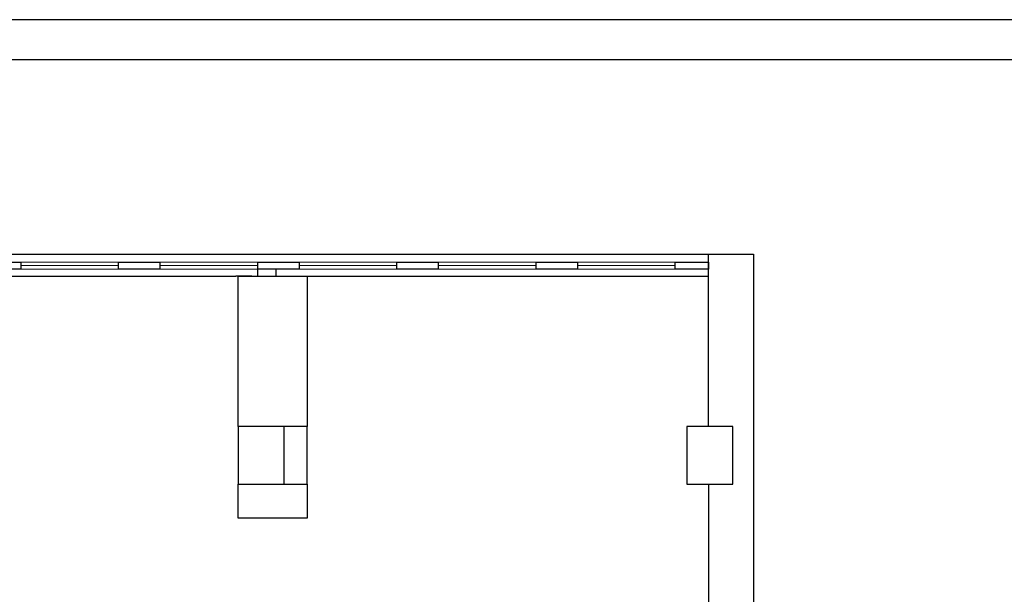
# Model space of a CAD drawing. Header units: millimetres. Extents: x 6612729504 to 6612744462, y 5733542327 to 5733549367.
# Tile 107 of 109: x 6612742815 to 6612743671, y 5733547429 to 5733547929. Entities that reach past the tile are written whole.
import ezdxf

# ---------------------------------------------------------------- set-up
doc = ezdxf.new("R2010")
doc.units = ezdxf.units.MM
doc.header["$MEASUREMENT"] = 0
for name, color, linetype in [('!!!!_SCIANY GRUBE', 7, 'Continuous'), ('inw_ŚCIANY cienkie', 7, 'Continuous'), ('STOLARKAOKIENNA', 7, 'Continuous'), ('WIDOK', 7, 'Continuous')]:
    doc.layers.add(name, color=color, linetype=linetype)

msp = doc.modelspace()

# ---------------------------------------------------------------- linework, layer by layer
at = {"layer": '!!!!_SCIANY GRUBE', "color": 252, "lineweight": 30}
for p, q in [((6612743413.516496, 5733547574.844686), (6612743413.516496, 5733547724.844687)), ((6612743452.516496, 5733547724.844687), (6612743452.516496, 5733547062.844686)), ((6612743016.516495, 5733547705.844687), (6612743002.516495, 5733547705.844687)), ((6612743021.516495, 5733547705.844687), (6612743021.516495, 5733547711.844687)), ((6612743037.516495, 5733547705.844687), (6612743037.516495, 5733547711.844687)), ((6612743044.516495, 5733547574.844686), (6612743004.516495, 5733547574.844686)), ((6612743004.516495, 5733547574.844686), (6612743004.516495, 5733547524.844686)), ((6612743064.516495, 5733547574.844686), (6612743004.516495, 5733547574.844686)), ((6612743004.516495, 5733547574.844686), (6612743004.516495, 5733547524.844686)), ((6612743044.516495, 5733547524.844686), (6612743044.516495, 5733547574.844686)), ((6612743064.516495, 5733547524.844686), (6612743064.516495, 5733547574.844686)), ((6612743434.516495, 5733547574.844686), (6612743394.516495, 5733547574.844686)), ((6612743394.516495, 5733547574.844686), (6612743394.516495, 5733547524.844686)), ((6612743434.516495, 5733547524.844686), (6612743434.516495, 5733547574.844686)), ((6612743004.516495, 5733547524.844686), (6612743044.516495, 5733547524.844686)), ((6612743004.516495, 5733547524.844686), (6612743064.516495, 5733547524.844686)), ((6612743394.516495, 5733547524.844686), (6612743434.516495, 5733547524.844686)), ((6612743413.516496, 5733547524.844686), (6612743413.516496, 5733547281.844686))]:
    msp.add_line(p, q, dxfattribs=at)
msp.add_lwpolyline([(6612743413.516496, 5733547724.844687), (6612743452.516496, 5733547724.844687)], dxfattribs=at)
for points in [[(6612742815.516495, 5733547711.844687), (6612742779.516495, 5733547711.844687), (6612742779.516495, 5733547717.844687), (6612742815.516495, 5733547717.844687)], [(6612742936.516495, 5733547711.844687), (6612742900.516495, 5733547711.844687), (6612742900.516495, 5733547717.844687), (6612742936.516495, 5733547717.844687)], [(6612743057.516495, 5733547711.844687), (6612743021.516495, 5733547711.844687), (6612743021.516495, 5733547717.844687), (6612743057.516495, 5733547717.844687)], [(6612743178.516495, 5733547711.844687), (6612743142.516496, 5733547711.844687), (6612743142.516496, 5733547717.844687), (6612743178.516495, 5733547717.844687)], [(6612743299.516495, 5733547711.844687), (6612743263.516495, 5733547711.844687), (6612743263.516495, 5733547717.844687), (6612743299.516495, 5733547717.844687)], [(6612743413.516496, 5733547711.844687), (6612743384.516495, 5733547711.844687), (6612743384.516495, 5733547717.844687), (6612743413.516496, 5733547717.844687)], [(6612743064.516495, 5733547574.844686), (6612743004.516495, 5733547574.844686), (6612743004.516495, 5733547705.844687), (6612743064.516495, 5733547705.844687)], [(6612743064.516495, 5733547495.301219), (6612743004.516495, 5733547495.301219), (6612743004.516495, 5733547524.844686), (6612743064.516495, 5733547524.844686)]]:
    msp.add_lwpolyline(points, close=True, dxfattribs=at)
at = {"layer": 'inw_ŚCIANY cienkie', "color": 252, "lineweight": 30}
for p, q in [((6612743647.824231, 5733547928.844687), (6612742407.516494, 5733547928.844687)), ((6612743647.824231, 5733547928.844687), (6612742407.516494, 5733547928.844687)), ((6612743768.824231, 5733547928.844687), (6612742407.516494, 5733547928.844687)), ((6612743472.898026, 5733547893.844687), (6612742441.516494, 5733547893.844687)), ((6612743472.898026, 5733547893.844687), (6612742441.516494, 5733547893.844687)), ((6612743922.898026, 5733547893.844687), (6612742441.516494, 5733547893.844687))]:
    msp.add_line(p, q, dxfattribs=at)
at = {"layer": 'STOLARKAOKIENNA', "color": 252, "lineweight": 18}
for p, q in [((6612742900.516495, 5733547717.844687), (6612742815.516495, 5733547717.844687)), ((6612742900.516495, 5733547714.844687), (6612742815.516495, 5733547714.844687)), ((6612743021.516495, 5733547717.844687), (6612742936.516495, 5733547717.844687)), ((6612743021.516495, 5733547714.844687), (6612742936.516495, 5733547714.844687)), ((6612743142.516496, 5733547717.844687), (6612743057.516495, 5733547717.844687)), ((6612743142.516496, 5733547714.844687), (6612743057.516495, 5733547714.844687)), ((6612743263.516495, 5733547717.844687), (6612743178.516495, 5733547717.844687)), ((6612743263.516495, 5733547714.844687), (6612743178.516495, 5733547714.844687)), ((6612743384.516495, 5733547717.844687), (6612743299.516495, 5733547717.844687)), ((6612743384.516495, 5733547714.844687), (6612743299.516495, 5733547714.844687)), ((6612742900.516495, 5733547711.844687), (6612742815.516495, 5733547711.844687)), ((6612743021.516495, 5733547711.844687), (6612742936.516495, 5733547711.844687)), ((6612743142.516496, 5733547711.844687), (6612743057.516495, 5733547711.844687)), ((6612743263.516495, 5733547711.844687), (6612743178.516495, 5733547711.844687)), ((6612743384.516495, 5733547711.844687), (6612743299.516495, 5733547711.844687))]:
    msp.add_line(p, q, dxfattribs=at)
at = {"layer": 'WIDOK', "color": 252, "lineweight": 30}
for p, q in [((6612731344.516478, 5733547724.844687), (6612743410.516496, 5733547724.844687)), ((6612731344.516478, 5733547724.844687), (6612743413.516496, 5733547724.844687)), ((6612738944.424063, 5733547724.844687), (6612743410.516496, 5733547724.844687)), ((6612738944.424063, 5733547724.844687), (6612743413.516496, 5733547724.844687)), ((6612742432.516495, 5733547705.844687), (6612743002.516495, 5733547705.844687)), ((6612743032.516495, 5733547705.844687), (6612743413.516496, 5733547705.844687))]:
    msp.add_line(p, q, dxfattribs=at)

doc.saveas('drawing.dxf')
